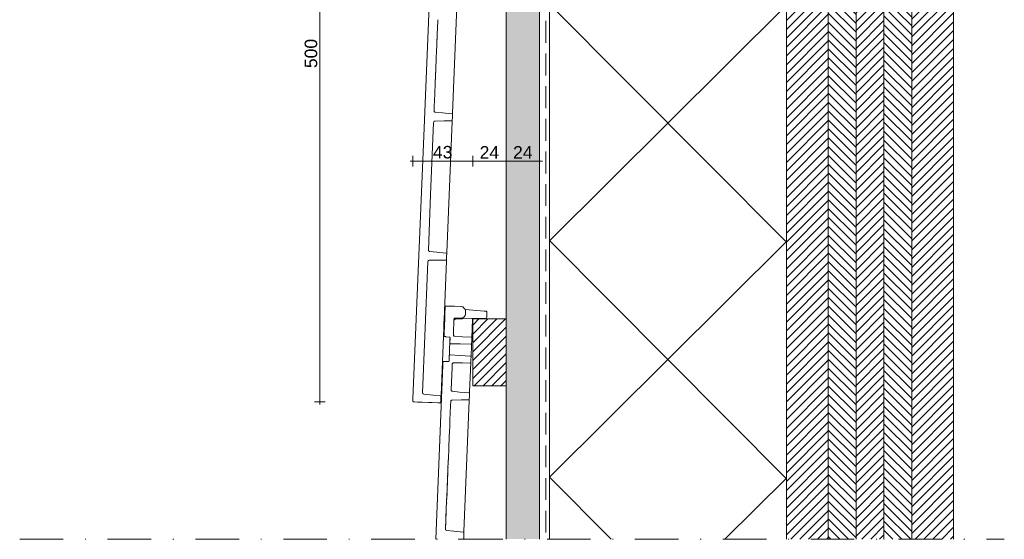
# Paper-space layout 'd-02 bottom connection windowframe' of a CAD drawing. Header units: millimetres. Extents: x 14 to 195, y 11 to 247.
# Tile 2 of 3: x 43 to 184, y 92 to 167. Entities that reach past the tile are written whole.
import ezdxf
from ezdxf.xclip import XClip

# ---------------------------------------------------------------- set-up
doc = ezdxf.new("R2010")
doc.units = ezdxf.units.MM
doc.header["$MEASUREMENT"] = 0
doc.header["$XCLIPFRAME"] = 0
doc.linetypes.add('B0302', pattern=[12.51, 6.26, -3.125, 0, -3.125])
doc.linetypes.add('B0703', pattern=[4.687, 3.125, -1.562])
for name, color, linetype in [('#01', 7, 'Continuous'), ('Dim - 1_50_100', 7, 'Continuous'), ('Info - 1_50_100', 7, 'Continuous'), ('Info - 1_5_10', 7, 'Continuous')]:
    doc.layers.add(name, color=color, linetype=linetype)
doc.styles.add('GENERATED_STYLE_3', font='Helvetica.ttc')
pattern_1 = [(45, (-9206.62435, 42.97975), (-0.6363961, 0.6363961), [])]
pattern_2 = [(315, (-9206.62435, 42.97975), (0.6363961, 0.6363961), [])]

# ---------------------------------------------------------------- blocks, each defined once
blk = doc.blocks.new('Drawing_2_1', base_point=(-9206.62, 42.98))
at = {"layer": 'Info - 1_50_100', "linetype": 'Continuous', "lineweight": 0, "true_color": 0x000000}
h = blk.add_hatch(dxfattribs=at)
h.set_pattern_fill('310_Naaldhout__01__0001', color=18, style=0, pattern_type=2)
h.set_pattern_definition(pattern_1)
h.paths.add_polyline_path([(158.52, 215.48), (152.52, 215.48), (152.52, 92.3), (158.52, 92.3)])
h = blk.add_hatch(dxfattribs=at)
h.set_pattern_fill('310_Naaldhout__02__0001', color=18, style=0, pattern_type=2)
h.set_pattern_definition(pattern_2)
h.paths.add_polyline_path([(162.52, 215.48), (158.52, 215.48), (158.52, 92.3), (162.52, 92.3)])
h = blk.add_hatch(dxfattribs=at)
h.set_pattern_fill('310_Naaldhout__01__0001', color=18, style=0, pattern_type=2)
h.set_pattern_definition(pattern_1)
h.paths.add_polyline_path([(166.52, 215.48), (162.52, 215.48), (162.52, 92.3), (166.52, 92.3)])
h = blk.add_hatch(dxfattribs=at)
h.set_pattern_fill('310_Naaldhout__02__0001', color=18, style=0, pattern_type=2)
h.set_pattern_definition(pattern_2)
h.paths.add_polyline_path([(170.52, 215.48), (166.52, 215.48), (166.52, 92.3), (170.52, 92.3)])
h = blk.add_hatch(dxfattribs=at)
h.set_pattern_fill('310_Naaldhout__01__0001', color=18, style=0, pattern_type=2)
h.set_pattern_definition(pattern_1)
h.paths.add_polyline_path([(176.52, 215.48), (170.52, 215.48), (170.52, 92.3), (176.52, 92.3)])
at = {"layer": 'Info - 1_50_100', "linetype": 'Continuous', "lineweight": 0, "true_color": 0xfefefe}
blk.add_hatch(color=7, dxfattribs=at).paths.add_polyline_path([(117.12, 213.48), (112.32, 213.48), (112.32, 92.3), (117.12, 92.3)])
at = {"layer": 'Info - 1_50_100', "linetype": 'Continuous', "lineweight": 0, "true_color": 0x000000}
h = blk.add_hatch(dxfattribs=at)
h.set_pattern_fill('415_Isolatie_ruit_0001', color=18, style=0, pattern_type=2)
h.set_pattern_definition([(314.848, (118.52, 101.183), (16.9703, 16.8807), []), (224.848, (118.52, 101.183), (-16.9703, 17.0605), [])])
h.paths.add_polyline_path([(152.52, 205.95), (118.52, 205.95), (118.52, 92.3), (152.52, 92.3)])
at = {"layer": 'Info - 1_5_10', "linetype": 'Continuous', "lineweight": 0, "true_color": 0x99a3a6}
h = blk.add_hatch(dxfattribs=at)
h.set_pattern_fill('310_Naaldhout__01__0001', color=253, style=0, pattern_type=2)
h.set_pattern_definition(pattern_1)
h.paths.add_polyline_path([(107.52, 114.31), (112.32, 114.31), (112.32, 123.91), (107.52, 123.91)])
at = {"layer": '#01', "color": 2, "linetype": 'Continuous', "lineweight": 0}
for p, q in [((107.52, 123.91), (107.52, 114.31)), ((112.32, 123.91), (107.52, 123.91)), ((112.32, 123.91), (112.32, 114.31)), ((112.32, 114.31), (107.52, 114.31))]:
    blk.add_line(p, q, dxfattribs=at)
at = {"layer": '#01', "color": 1, "linetype": 'Continuous', "lineweight": 0}
blk.add_line((112.32, 92.3), (112.32, 114.31), dxfattribs=at)
at = {"layer": '#01', "color": 4, "linetype": 'Continuous', "lineweight": 0, "flags": 128}
blk.add_lwpolyline([(176.52, 92.3), (176.52, 215.48), (152.52, 215.48), (152.52, 92.3)], dxfattribs=at)
at = {"color": 1, "linetype": 'Continuous', "lineweight": 0}
for p, q in [((105.39, 172.22), (104.62, 153.44)), ((102.44, 165.18), (102.45, 165.33)), ((102.46, 165.73), (102.47, 165.77)), ((102.46, 165.73), (102.46, 165.56)), ((102.47, 165.99), (102.48, 166)), ((102.47, 165.99), (102.47, 165.81)), ((102.47, 165.81), (102.47, 165.77)), ((102.49, 166.44), (102.5, 166.5)), ((102.49, 166.44), (102.49, 166.42)), ((102.49, 166.42), (102.49, 166.42)), ((102.5, 166.69), (102.5, 166.56)), ((102.5, 166.54), (102.5, 166.56)), ((102.5, 166.5), (102.5, 166.54)), ((102.4, 164.04), (102.39, 163.87)), ((102.41, 164.45), (102.41, 164.48)), ((102.41, 164.33), (102.41, 164.45)), ((102.41, 164.33), (102.41, 164.33)), ((102.44, 165.18), (102.44, 165.18)), ((102.44, 165.18), (102.44, 165.18)), ((102.44, 165.17), (102.44, 165.18)), ((102.33, 162.57), (102.34, 162.68)), ((102.33, 162.57), (102.33, 162.54)), ((102.34, 162.68), (102.34, 162.69)), ((102.36, 163.19), (102.35, 163.04)), ((102.37, 163.31), (102.36, 163.26)), ((102.36, 163.26), (102.36, 163.23)), ((102.36, 163.23), (102.36, 163.19)), ((102.39, 163.8), (102.38, 163.66)), ((102.38, 163.66), (102.38, 163.67)), ((102.39, 163.87), (102.39, 163.84)), ((102.39, 163.84), (102.39, 163.8)), ((102.27, 161.1), (102.27, 160.92)), ((102.29, 161.39), (102.29, 161.54)), ((102.32, 162.15), (102.31, 162.01)), ((102.33, 162.35), (102.32, 162.21)), ((102.32, 162.21), (102.32, 162.18)), ((102.32, 162.18), (102.32, 162.15)), ((102.21, 159.59), (102.22, 159.67)), ((102.22, 159.67), (102.22, 159.75)), ((102.22, 159.75), (102.22, 159.75)), ((102.24, 160.24), (102.23, 160)), ((102.23, 160), (102.23, 159.94)), ((102.24, 160.3), (102.25, 160.46)), ((102.24, 160.26), (102.24, 160.3)), ((102.24, 160.24), (102.24, 160.26)), ((102.27, 160.88), (102.26, 160.86)), ((102.26, 160.86), (102.26, 160.8)), ((102.27, 160.88), (102.27, 160.92)), ((102.16, 158.34), (102.15, 158.15)), ((102.17, 158.5), (102.17, 158.65)), ((102.17, 158.5), (102.17, 158.5)), ((102.19, 159.01), (102.18, 158.77)), ((102.2, 159.23), (102.19, 159.07)), ((102.19, 159.03), (102.19, 159.07)), ((102.19, 159.01), (102.19, 159.03)), ((102.2, 159.23), (102.21, 159.4)), ((102.21, 159.59), (102.21, 159.58)), ((102.1, 156.74), (102.12, 157.21)), ((102.12, 157.22), (102.15, 158.11)), ((102.12, 157.22), (102.12, 157.22)), ((102.15, 158.11), (102.15, 158.15)), ((102.05, 155.71), (102.06, 155.79)), ((102.05, 155.63), (102.05, 155.71)), ((102.05, 155.63), (102.05, 155.63)), ((102.06, 155.8), (102.06, 155.79)), ((102.08, 156.32), (102.09, 156.59)), ((102.09, 156.59), (102.1, 156.74)), ((102.09, 156.59), (102.09, 156.59)), ((102.09, 156.48), (102.09, 156.59)), ((102.02, 154.91), (102.01, 154.72)), ((102.01, 154.61), (102.01, 154.6)), ((102.03, 155.2), (102.02, 154.95)), ((102.02, 154.94), (102.02, 154.95)), ((102.02, 154.91), (102.02, 154.94)), ((102, 153.68), (101.98, 153.78)), ((102.06, 153.6), (102, 153.68)), ((102.16, 153.57), (102.06, 153.6)), ((102.92, 153.5), (102.92, 153.5)), ((104.53, 153.35), (104.55, 153.34)), ((104.57, 153.33), (104.59, 153.31)), ((104.62, 153.25), (104.6, 152.89)), ((104.61, 153.29), (104.61, 153.27)), ((104.62, 153.25), (104.62, 153.44)), ((101.91, 152.12), (101.94, 152.21)), ((101.94, 152.21), (102.01, 152.28)), ((102.11, 152.31), (102.01, 152.28)), ((102.87, 152.32), (102.87, 152.32)), ((104.49, 152.34), (103.44, 152.33)), ((104.57, 152.23), (103.81, 133.46)), ((104.51, 152.34), (104.49, 152.34)), ((104.53, 152.35), (104.55, 152.37)), ((104.57, 152.23), (104.58, 152.43)), ((104.58, 152.41), (104.58, 152.43)), ((101.16, 133.79), (101.48, 141.72)), ((101.18, 133.69), (101.16, 133.79)), ((101.25, 133.62), (101.18, 133.69)), ((101.34, 133.58), (101.25, 133.62)), ((102.1, 133.51), (102.1, 133.51)), ((103.74, 133.35), (103.76, 133.35)), ((103.77, 133.33), (103.79, 133.31)), ((103.8, 133.26), (103.78, 132.91)), ((103.79, 133.31), (103.79, 133.29)), ((103.8, 133.26), (103.81, 133.46)), ((101.12, 132.23), (101.09, 132.14)), ((101.19, 132.3), (101.12, 132.23)), ((101.29, 132.33), (101.19, 132.3)), ((102.06, 132.34), (102.06, 132.34)), ((103.67, 132.35), (102.62, 132.34)), ((102.97, 112.98), (103.76, 132.25)), ((103.69, 132.36), (103.67, 132.35)), ((103.72, 132.37), (103.73, 132.38)), ((103.76, 132.25), (103.77, 132.45)), ((103.76, 132.43), (103.77, 132.45)), ((103.6, 125.72), (103.63, 125.75)), ((103.64, 125.75), (103.68, 125.76)), ((103.75, 125.76), (103.68, 125.76)), ((103.94, 125.76), (104.92, 125.73)), ((103.58, 125.68), (103.59, 125.71)), ((106.3, 124.19), (106.43, 124.39)), ((106.43, 124.39), (106.48, 124.62)), ((106.49, 125.08), (106.48, 124.78)), ((106.48, 124.62), (106.48, 124.78)), ((106.5, 125.26), (106.49, 125.08)), ((106.5, 125.28), (106.5, 125.28)), ((106.5, 125.28), (106.5, 125.26)), ((109.27, 125.02), (109.25, 125.03)), ((109.46, 125.01), (109.27, 125.02)), ((109.5, 124.99), (109.5, 124.99)), ((109.53, 124.95), (109.54, 124.95)), ((109.55, 124.9), (109.55, 124.91)), ((103.43, 124.21), (103.38, 123.01)), ((103.46, 123.01), (103.38, 123.01)), ((103.46, 123.01), (103.42, 121.84)), ((103.43, 124.21), (103.51, 124.21)), ((103.46, 123.01), (103.5, 123.9)), ((104.83, 123.73), (104.76, 121.9)), ((104.83, 123.73), (104.85, 124.01)), ((104.85, 124.01), (104.87, 124.01)), ((104.87, 124.01), (104.94, 124.01)), ((104.94, 124.01), (105.04, 124)), ((104.95, 123.84), (105.03, 123.92)), ((105.03, 123.92), (105.03, 123.92)), ((105.04, 124), (105.88, 124.01)), ((105.88, 124.01), (106.11, 124.06)), ((106.3, 124.19), (106.11, 124.06)), ((107.5, 123.86), (107.39, 121.18)), ((107.41, 123.95), (107.41, 123.95)), ((107.52, 123.91), (107.5, 123.86)), ((107.52, 123.91), (107.6, 123.95)), ((108.59, 123.96), (108.49, 123.96)), ((108.59, 123.96), (109.41, 123.97)), ((109.41, 123.97), (109.42, 123.97)), ((109.47, 123.99), (109.46, 123.98)), ((109.5, 124.02), (109.5, 124.02)), ((109.51, 124.07), (109.52, 124.14)), ((104.76, 121.58), (104.75, 121.63)), ((104.77, 121.53), (104.8, 121.5)), ((100.32, 113.31), (100.65, 121.45)), ((103.41, 121.43), (103.44, 121.4)), ((103.48, 121.38), (103.45, 121.39)), ((103.57, 121.37), (103.49, 121.38)), ((104.22, 121.3), (104.21, 121.3)), ((104.21, 120), (104.22, 120.16)), ((104.22, 120.16), (104.23, 120.28)), ((104.26, 121.21), (104.23, 120.49)), ((104.23, 120.44), (104.23, 120.46)), ((104.23, 120.46), (104.24, 120.43)), ((104.23, 120.38), (104.23, 120.44)), ((104.23, 120.28), (104.23, 120.38)), ((104.24, 120.41), (104.26, 120.39)), ((104.25, 121.26), (104.25, 121.27)), ((104.26, 121.21), (104.25, 120.99)), ((104.26, 121.03), (104.25, 120.99)), ((104.25, 120.99), (104.25, 120.98)), ((104.25, 120.98), (104.25, 120.93)), ((104.25, 120.93), (104.25, 120.91)), ((104.25, 120.93), (104.25, 120.91)), ((104.25, 120.91), (104.25, 120.8)), ((104.25, 120.8), (104.25, 120.78)), ((104.25, 120.78), (104.25, 120.77)), ((104.26, 121.22), (104.26, 121.21)), ((104.26, 121.21), (104.26, 121.03)), ((104.26, 121.03), (104.26, 121.02)), ((104.26, 121.02), (104.26, 121.03)), ((104.28, 120.37), (104.3, 120.36)), ((104.84, 121.46), (104.89, 121.44)), ((106.06, 121.36), (104.94, 121.42)), ((107.29, 120.29), (107.31, 120.3)), ((107.31, 120.3), (107.33, 120.31)), ((107.35, 121.27), (107.33, 121.28)), ((107.35, 120.1), (107.34, 119.95)), ((107.35, 120.35), (107.35, 120.33)), ((107.36, 120.31), (107.35, 120.22)), ((107.35, 120.22), (107.35, 120.1)), ((107.36, 120.38), (107.38, 120.76)), ((107.36, 120.38), (107.36, 120.36)), ((107.36, 120.36), (107.36, 120.31)), ((107.37, 121.25), (107.38, 121.23)), ((107.39, 121.18), (107.39, 121.21)), ((104.16, 118.73), (104.17, 118.82)), ((104.16, 118.67), (104.16, 118.73)), ((104.16, 118.65), (104.16, 118.67)), ((104.17, 118.95), (104.18, 119.1)), ((104.17, 118.82), (104.17, 118.95)), ((104.17, 118.67), (104.17, 118.7)), ((104.18, 119.27), (104.19, 119.46)), ((104.18, 119.1), (104.18, 119.27)), ((104.19, 119.46), (104.2, 119.65)), ((104.19, 118.72), (104.21, 118.73)), ((104.2, 119.65), (104.21, 119.83)), ((104.21, 119.83), (104.21, 120)), ((104.26, 118.74), (104.24, 118.74)), ((105.65, 118.66), (104.26, 118.74)), ((107.3, 118.89), (107.29, 118.75)), ((107.29, 118.75), (107.29, 118.63)), ((107.31, 119.06), (107.3, 118.89)), ((107.32, 119.42), (107.31, 119.24)), ((107.31, 119.24), (107.31, 119.06)), ((107.33, 119.61), (107.32, 119.42)), ((107.34, 119.79), (107.33, 119.61)), ((107.34, 119.95), (107.34, 119.79)), ((103.23, 117.29), (102.21, 92.3)), ((103.24, 117.56), (103.23, 117.29)), ((103.25, 117.71), (103.26, 117.74)), ((103.27, 117.75), (103.3, 117.78)), ((103.35, 117.79), (103.31, 117.78)), ((103.58, 117.79), (104.03, 117.8)), ((103.72, 117.79), (104.03, 117.8)), ((103.9, 117.8), (104.03, 117.8)), ((104, 117.8), (103.98, 117.8)), ((104.03, 117.8), (104, 117.8)), ((104.04, 117.8), (104.03, 117.8)), ((104.09, 117.82), (104.08, 117.81)), ((104.12, 117.86), (104.11, 117.85)), ((104.58, 117.43), (104.59, 117.48)), ((104.65, 117.57), (104.68, 117.6)), ((104.73, 117.61), (104.78, 117.63)), ((106.03, 117.6), (107.15, 117.57)), ((107.25, 117.66), (107.07, 113.39)), ((107.15, 117.57), (107.17, 117.58)), ((107.21, 117.6), (107.2, 117.58)), ((107.21, 118.56), (107.24, 118.56)), ((107.24, 117.64), (107.23, 117.62)), ((107.26, 118.54), (107.27, 118.52)), ((107.28, 118.47), (107.27, 118.09)), ((107.29, 118.63), (107.28, 118.54)), ((107.28, 118.54), (107.28, 118.49)), ((107.28, 118.49), (107.28, 118.47)), ((107.28, 118.47), (107.28, 118.49)), ((104.56, 116.96), (104.43, 113.73)), ((100.32, 113.31), (100.34, 113.21)), ((100.34, 113.21), (100.41, 113.14)), ((100.41, 113.14), (100.5, 113.1)), ((101.27, 113.03), (101.27, 113.03)), ((104.45, 113.63), (104.43, 113.73)), ((104.51, 113.55), (104.45, 113.63)), ((104.61, 113.52), (104.51, 113.55)), ((104.61, 113.52), (104.61, 113.52)), ((107, 113.29), (107.02, 113.28)), ((107.04, 113.26), (107.06, 113.24)), ((107.05, 112.84), (107.07, 113.19)), ((107.06, 113.24), (107.06, 113.22)), ((107.07, 113.39), (107.07, 113.19)), ((98.93, 112.11), (98.94, 112.08)), ((98.94, 112.06), (98.97, 112.04)), ((98.98, 112.02), (99.01, 112.01)), ((99.77, 111.96), (99.59, 111.97)), ((100.27, 111.94), (99.77, 111.96)), ((101.83, 112.98), (102.87, 112.88)), ((102.71, 111.88), (102.58, 111.88)), ((102.71, 111.88), (102.83, 111.88)), ((102.87, 111.89), (102.88, 111.89)), ((102.9, 112.87), (102.92, 112.86)), ((102.91, 111.92), (102.91, 111.92)), ((102.93, 112.11), (102.94, 112.35)), ((102.94, 112.29), (102.93, 112.11)), ((102.93, 111.97), (102.93, 112.11)), ((102.94, 112.84), (102.95, 112.83)), ((102.96, 112.78), (102.97, 112.98)), ((102.96, 112.8), (102.96, 112.78)), ((104.33, 111.47), (104.36, 112.07)), ((104.36, 112.07), (104.33, 111.48)), ((104.33, 111.48), (104.36, 112.07)), ((104.36, 112.07), (104.39, 112.16)), ((104.39, 112.16), (104.46, 112.23)), ((104.46, 112.23), (104.56, 112.26)), ((106.94, 112.29), (105.89, 112.28)), ((107.03, 112.18), (106.26, 93.41)), ((106.96, 112.29), (106.94, 112.29)), ((107, 112.32), (106.98, 112.3)), ((107.03, 112.18), (107.03, 112.38)), ((107.03, 112.38), (107.03, 112.36)), ((104.33, 111.47), (104.25, 109.36)), ((104.18, 107.77), (104.18, 107.77)), ((104.18, 107.67), (104.18, 107.6)), ((104.15, 106.88), (104.13, 106.47)), ((104.14, 106.75), (104.13, 106.44)), ((104.04, 104.24), (104.07, 104.91)), ((104.07, 104.91), (104.07, 104.99)), ((104.09, 105.6), (104.1, 105.73)), ((104.09, 105.6), (104.09, 105.61)), ((104.11, 105.95), (104.1, 105.75)), ((104.1, 105.74), (104.1, 105.75)), ((104.1, 105.73), (104.1, 105.74)), ((103.99, 103.17), (103.99, 103.13)), ((103.99, 103.13), (103.99, 103.15)), ((103.99, 103.12), (103.99, 103.13)), ((104.01, 103.58), (104.02, 103.68)), ((104.02, 103.68), (104.01, 103.6)), ((104.02, 103.68), (104.01, 103.63)), ((104.02, 103.68), (104.01, 103.63)), ((104.02, 103.88), (104.03, 103.93)), ((104.03, 103.93), (104.02, 103.88)), ((104.02, 103.88), (104.03, 103.93)), ((104.02, 103.9), (104.03, 103.93)), ((104.03, 103.93), (104.02, 103.91)), ((104.02, 103.91), (104.03, 103.93)), ((104.02, 103.91), (104.02, 103.86)), ((104.02, 103.88), (104.02, 103.73)), ((104.02, 103.86), (104.02, 103.86)), ((104.02, 103.86), (104.02, 103.78)), ((104.02, 103.86), (104.02, 103.8)), ((104.02, 103.86), (104.02, 103.83)), ((104.02, 103.8), (104.02, 103.83)), ((104.02, 103.73), (104.02, 103.68)), ((104.02, 103.68), (104.02, 103.68)), ((104.03, 104.02), (104.03, 104.02)), ((104.03, 104.01), (104.03, 104)), ((104.03, 104), (104.03, 104.01)), ((104.03, 104.01), (104.03, 104.01)), ((104.03, 104), (104.03, 104)), ((104.03, 104), (104.03, 103.98)), ((104.03, 104), (104.03, 104)), ((104.03, 103.98), (104.03, 103.98)), ((104.03, 103.98), (104.03, 103.98)), ((104.03, 103.96), (104.03, 103.97)), ((104.03, 103.93), (104.03, 103.96)), ((104.03, 103.93), (104.03, 103.96)), ((104.03, 103.95), (104.03, 103.96)), ((104.03, 103.95), (104.03, 103.96)), ((104.03, 103.93), (104.03, 103.95)), ((103.94, 101.79), (103.96, 102.45)), ((103.94, 101.79), (103.94, 101.77)), ((103.94, 101.78), (103.94, 101.77)), ((103.94, 101.77), (103.94, 101.76)), ((103.94, 101.75), (103.94, 101.76)), ((103.94, 101.75), (103.94, 101.75)), ((103.94, 101.72), (103.94, 101.74)), ((103.96, 102.45), (103.97, 102.46)), ((103.97, 102.46), (103.96, 102.45)), ((103.96, 102.45), (103.96, 102.45)), ((103.99, 103.1), (103.97, 102.69)), ((103.99, 103.08), (103.97, 102.69)), ((103.97, 102.69), (103.97, 102.69)), ((103.97, 102.68), (103.97, 102.69)), ((103.97, 102.67), (103.97, 102.68)), ((103.97, 102.68), (103.97, 102.67)), ((103.97, 102.67), (103.97, 102.68)), ((103.97, 102.65), (103.97, 102.67)), ((103.97, 102.67), (103.97, 102.66)), ((103.97, 102.66), (103.97, 102.67)), ((103.97, 102.66), (103.97, 102.63)), ((103.97, 102.66), (103.97, 102.64)), ((103.97, 102.66), (103.97, 102.65)), ((103.97, 102.66), (103.97, 102.65)), ((103.97, 102.66), (103.97, 102.66)), ((103.97, 102.64), (103.97, 102.62)), ((103.97, 102.64), (103.97, 102.62)), ((103.97, 102.64), (103.97, 102.63)), ((103.97, 102.63), (103.97, 102.61)), ((103.97, 102.63), (103.97, 102.61)), ((103.97, 102.62), (103.97, 102.62)), ((103.97, 102.61), (103.97, 102.6)), ((103.97, 102.61), (103.97, 102.6)), ((103.97, 102.6), (103.97, 102.61)), ((103.97, 102.59), (103.97, 102.6)), ((103.97, 102.59), (103.97, 102.59)), ((103.97, 102.59), (103.97, 102.59)), ((103.97, 102.47), (103.97, 102.48)), ((103.88, 100.48), (103.88, 100.47)), ((103.88, 100.44), (103.88, 100.46)), ((103.88, 100.45), (103.88, 100.44)), ((103.88, 100.43), (103.88, 100.41)), ((103.88, 100.43), (103.88, 100.41)), ((103.88, 100.4), (103.88, 100.38)), ((103.88, 100.4), (103.88, 100.4)), ((103.88, 100.37), (103.88, 100.36)), ((103.88, 100.36), (103.88, 100.33)), ((103.88, 100.33), (103.88, 100.35)), ((103.88, 100.34), (103.88, 100.33)), ((103.88, 100.31), (103.88, 100.33)), ((103.88, 100.32), (103.88, 100.31)), ((103.91, 101.01), (103.9, 100.98)), ((103.9, 100.97), (103.9, 100.95)), ((103.9, 100.94), (103.9, 100.91)), ((103.9, 100.94), (103.9, 100.92)), ((103.9, 100.9), (103.9, 100.88)), ((103.9, 100.84), (103.9, 100.87)), ((103.9, 100.87), (103.9, 100.85)), ((103.91, 101.01), (103.91, 100.99)), ((103.92, 101.44), (103.93, 101.5)), ((103.92, 101.45), (103.93, 101.49)), ((103.92, 101.47), (103.92, 101.46)), ((103.92, 101.45), (103.92, 101.46)), ((103.92, 101.43), (103.92, 101.45)), ((103.92, 101.42), (103.92, 101.43)), ((103.92, 101.43), (103.92, 101.43)), ((103.92, 101.4), (103.92, 101.42)), ((103.92, 101.39), (103.92, 101.4)), ((103.92, 101.4), (103.92, 101.4)), ((103.92, 101.38), (103.92, 101.39)), ((103.92, 101.36), (103.92, 101.38)), ((103.92, 101.37), (103.92, 101.36)), ((103.92, 101.35), (103.92, 101.36)), ((103.92, 101.36), (103.92, 101.36)), ((103.92, 101.26), (103.92, 101.35)), ((103.92, 101.32), (103.92, 101.33)), ((103.92, 101.24), (103.92, 101.32)), ((103.92, 101.23), (103.92, 101.31)), ((103.92, 101.31), (103.92, 101.31)), ((103.93, 101.68), (103.93, 101.7)), ((103.93, 101.66), (103.93, 101.67)), ((103.93, 101.65), (103.93, 101.66)), ((103.93, 101.65), (103.93, 101.63)), ((103.93, 101.63), (103.93, 101.64)), ((103.93, 101.61), (103.93, 101.63)), ((103.93, 101.6), (103.93, 101.61)), ((103.93, 101.6), (103.93, 101.58)), ((103.93, 101.58), (103.93, 101.59)), ((103.93, 101.57), (103.93, 101.58)), ((103.93, 101.52), (103.93, 101.57)), ((103.93, 101.55), (103.93, 101.5)), ((103.93, 101.54), (103.93, 101.55)), ((103.93, 101.52), (103.93, 101.54)), ((103.93, 101.5), (103.93, 101.52)), ((103.93, 101.52), (103.93, 101.52)), ((103.83, 99.26), (103.84, 99.5)), ((103.84, 99.51), (103.85, 99.52)), ((103.84, 99.51), (103.84, 99.5)), ((103.84, 99.5), (103.84, 99.51)), ((103.85, 99.75), (103.86, 99.76)), ((103.85, 99.75), (103.85, 99.74)), ((103.85, 99.75), (103.85, 99.74)), ((103.85, 99.74), (103.85, 99.75)), ((103.85, 99.75), (103.85, 99.75)), ((103.85, 99.71), (103.85, 99.73)), ((103.85, 99.73), (103.85, 99.72)), ((103.85, 99.73), (103.85, 99.73)), ((103.85, 99.71), (103.85, 99.71)), ((103.85, 99.57), (103.85, 99.58)), ((103.85, 99.58), (103.85, 99.58)), ((103.85, 99.58), (103.85, 99.57)), ((103.85, 99.57), (103.85, 99.56)), ((103.85, 99.57), (103.85, 99.57)), ((103.85, 99.56), (103.85, 99.55)), ((103.85, 99.55), (103.85, 99.54)), ((103.85, 99.52), (103.85, 99.54)), ((103.85, 99.54), (103.85, 99.54)), ((103.87, 100.17), (103.86, 99.84)), ((103.87, 100.15), (103.86, 99.83)), ((103.86, 99.84), (103.86, 99.84)), ((103.86, 99.83), (103.86, 99.82)), ((103.86, 99.83), (103.86, 99.83)), ((103.86, 99.8), (103.86, 99.82)), ((103.86, 99.8), (103.86, 99.81)), ((103.86, 99.79), (103.86, 99.8)), ((103.86, 99.78), (103.86, 99.77)), ((103.86, 99.78), (103.86, 99.77)), ((103.86, 99.78), (103.86, 99.78)), ((103.86, 99.77), (103.86, 99.77)), ((103.86, 99.77), (103.86, 99.76)), ((103.87, 100.22), (103.88, 100.3)), ((103.88, 100.3), (103.87, 100.22)), ((103.88, 100.27), (103.87, 100.2)), ((103.88, 100.26), (103.87, 100.17)), ((103.88, 100.3), (103.88, 100.3)), ((103.88, 100.28), (103.88, 100.27)), ((103.76, 97.55), (103.77, 97.56)), ((103.76, 97.53), (103.76, 97.54)), ((103.76, 97.52), (103.76, 97.51)), ((103.76, 97.49), (103.76, 97.51)), ((103.76, 97.51), (103.76, 97.5)), ((103.76, 97.49), (103.76, 97.49)), ((103.77, 97.79), (103.78, 97.83)), ((103.77, 97.78), (103.77, 97.75)), ((103.77, 97.74), (103.77, 97.7)), ((103.77, 97.74), (103.77, 97.71)), ((103.77, 97.69), (103.77, 97.65)), ((103.77, 97.62), (103.77, 97.64)), ((103.77, 97.59), (103.77, 97.6)), ((103.78, 98.04), (103.79, 98.08)), ((103.78, 98), (103.78, 98.04)), ((103.78, 98), (103.78, 97.99)), ((103.78, 97.98), (103.78, 97.94)), ((103.78, 97.93), (103.78, 97.88)), ((103.78, 97.9), (103.78, 97.93)), ((103.78, 97.87), (103.78, 97.84)), ((103.79, 98.28), (103.8, 98.3)), ((103.79, 98.26), (103.79, 98.28)), ((103.79, 98.25), (103.79, 98.23)), ((103.79, 98.21), (103.79, 98.23)), ((103.79, 98.15), (103.79, 98.21)), ((103.79, 98.16), (103.79, 98.21)), ((103.79, 98.14), (103.79, 98.09)), ((103.79, 98.09), (103.79, 98.14)), ((103.81, 98.57), (103.8, 98.53)), ((103.8, 98.48), (103.8, 98.46)), ((103.8, 98.44), (103.8, 98.42)), ((103.8, 98.37), (103.8, 98.4)), ((103.8, 98.35), (103.8, 98.37)), ((103.8, 98.31), (103.8, 98.33)), ((103.81, 98.77), (103.82, 98.78)), ((103.82, 98.78), (103.81, 98.77)), ((103.81, 98.77), (103.81, 98.77)), ((103.81, 98.76), (103.81, 98.77)), ((103.81, 98.77), (103.81, 98.76)), ((103.81, 98.77), (103.81, 98.77)), ((103.81, 98.74), (103.81, 98.76)), ((103.81, 98.76), (103.81, 98.74)), ((103.81, 98.73), (103.81, 98.74)), ((103.81, 98.74), (103.81, 98.74)), ((103.81, 98.72), (103.81, 98.73)), ((103.81, 98.72), (103.81, 98.71)), ((103.81, 98.69), (103.81, 98.71)), ((103.81, 98.71), (103.81, 98.69)), ((103.81, 98.69), (103.81, 98.68)), ((103.81, 98.68), (103.81, 98.67)), ((103.81, 98.68), (103.81, 98.67)), ((103.81, 98.66), (103.81, 98.67)), ((103.81, 98.64), (103.81, 98.66)), ((103.81, 98.65), (103.81, 98.64)), ((103.81, 98.61), (103.81, 98.64)), ((103.81, 98.64), (103.81, 98.61)), ((103.81, 98.64), (103.81, 98.64)), ((103.81, 98.61), (103.81, 98.62)), ((103.81, 98.62), (103.81, 98.61)), ((103.81, 98.6), (103.81, 98.61)), ((103.81, 98.61), (103.81, 98.61)), ((103.81, 98.57), (103.81, 98.6)), ((103.81, 98.56), (103.81, 98.59)), ((103.81, 98.59), (103.81, 98.55)), ((103.81, 98.59), (103.81, 98.59)), ((103.81, 98.58), (103.81, 98.55)), ((103.81, 98.54), (103.81, 98.57)), ((103.82, 98.87), (103.82, 98.87)), ((103.82, 98.87), (103.82, 98.86)), ((103.82, 98.85), (103.82, 98.86)), ((103.82, 98.86), (103.82, 98.86)), ((103.82, 98.86), (103.82, 98.86)), ((103.82, 98.84), (103.82, 98.85)), ((103.82, 98.85), (103.82, 98.85)), ((103.82, 98.83), (103.82, 98.84)), ((103.82, 98.84), (103.82, 98.84)), ((103.82, 98.84), (103.82, 98.84)), ((103.82, 98.83), (103.82, 98.82)), ((103.82, 98.82), (103.82, 98.83)), ((103.82, 98.81), (103.82, 98.82)), ((103.82, 98.82), (103.82, 98.81)), ((103.82, 98.81), (103.82, 98.8)), ((103.82, 98.8), (103.82, 98.79)), ((103.82, 98.8), (103.82, 98.8)), ((103.82, 98.79), (103.82, 98.78)), ((103.73, 96.81), (103.61, 93.74)), ((103.61, 93.74), (103.73, 96.79)), ((103.73, 96.79), (103.73, 96.8)), ((103.73, 96.8), (103.73, 96.79)), ((103.61, 93.74), (103.63, 94.36)), ((103.63, 94.34), (103.61, 93.74)), ((103.61, 93.74), (103.63, 94.33)), ((103.63, 94.31), (103.61, 93.74)), ((103.63, 93.64), (103.61, 93.74)), ((103.63, 94.36), (103.64, 94.38)), ((103.7, 93.57), (103.63, 93.64)), ((103.79, 93.53), (103.7, 93.57)), ((106.19, 93.3), (106.21, 93.3)), ((106.23, 93.28), (106.24, 93.26)), ((106.25, 93.21), (106.26, 93.41)), ((106.12, 92.3), (105.53, 92.3)), ((106.17, 92.32), (106.15, 92.31)), ((106.2, 92.35), (106.19, 92.34)), ((106.21, 92.3), (106.22, 92.4)), ((106.22, 92.4), (106.21, 92.38)), ((106.22, 92.4), (106.23, 92.75)), ((106.25, 93.23), (106.25, 93.21))]:
    blk.add_line(p, q, dxfattribs=at)
at = {"color": 2, "linetype": 'Continuous', "lineweight": 0}
for p, q in [((102.34, 162.69), (102.34, 162.7)), ((102.22, 159.75), (102.22, 159.75)), ((109.55, 124.9), (109.55, 124.91)), ((109.41, 123.97), (109.42, 123.97)), ((104.25, 120.99), (104.25, 120.99)), ((104.25, 120.91), (104.25, 120.91)), ((103.99, 103.12), (103.99, 103.13)), ((104.02, 103.9), (104.02, 103.91)), ((104.02, 103.88), (104.02, 103.88)), ((104.02, 103.68), (104.02, 103.68)), ((104.03, 103.95), (104.03, 103.96)), ((104.03, 103.93), (104.03, 103.93)), ((103.94, 101.77), (103.94, 101.78)), ((103.94, 101.75), (103.94, 101.75)), ((103.97, 102.69), (103.97, 102.69)), ((103.97, 102.45), (103.97, 102.46)), ((103.88, 100.48), (103.88, 100.49)), ((103.88, 100.46), (103.88, 100.47)), ((103.88, 100.43), (103.88, 100.44)), ((103.88, 100.4), (103.88, 100.41)), ((103.88, 100.37), (103.88, 100.38)), ((103.88, 100.34), (103.88, 100.35)), ((103.88, 100.32), (103.88, 100.33)), ((103.9, 100.98), (103.91, 100.99)), ((103.9, 100.94), (103.9, 100.95)), ((103.9, 100.91), (103.9, 100.92)), ((103.9, 100.87), (103.9, 100.88)), ((103.9, 100.84), (103.9, 100.85)), ((103.92, 101.45), (103.92, 101.46)), ((103.92, 101.42), (103.92, 101.43)), ((103.92, 101.32), (103.92, 101.33)), ((103.92, 101.31), (103.92, 101.31)), ((103.93, 101.7), (103.93, 101.71)), ((103.93, 101.54), (103.93, 101.55)), ((103.93, 101.52), (103.93, 101.52)), ((103.84, 99.51), (103.84, 99.51)), ((103.85, 99.73), (103.85, 99.73)), ((103.85, 99.71), (103.85, 99.71)), ((103.85, 99.52), (103.85, 99.52)), ((103.88, 100.29), (103.88, 100.3)), ((103.88, 100.27), (103.88, 100.28)), ((103.76, 97.49), (103.76, 97.5)), ((103.78, 98.04), (103.78, 98.04)), ((103.78, 97.98), (103.78, 97.99)), ((103.79, 98.28), (103.79, 98.29)), ((103.79, 98.26), (103.79, 98.26)), ((103.79, 98.23), (103.79, 98.23)), ((103.79, 98.21), (103.79, 98.21)), ((103.79, 98.14), (103.79, 98.15)), ((103.79, 98.08), (103.79, 98.09)), ((103.8, 98.46), (103.8, 98.46)), ((103.8, 98.42), (103.8, 98.42)), ((103.8, 98.37), (103.8, 98.38)), ((103.8, 98.3), (103.8, 98.31)), ((103.81, 98.71), (103.81, 98.71)), ((103.81, 98.68), (103.81, 98.68)), ((103.82, 98.86), (103.82, 98.87)), ((103.82, 98.84), (103.82, 98.84)), ((103.73, 96.79), (103.73, 96.79))]:
    blk.add_line(p, q, dxfattribs=at)
at = {"color": 2, "linetype": 'Continuous', "lineweight": 0, "flags": 128}
for points in [[(103.02, 212.04), (100.44, 148.98), (98.95, 112.51), (98.94, 112.25), (98.93, 112.11), (98.94, 112.08), (98.94, 112.06)], [(102.5, 166.56), (102.51, 166.86)], [(102.45, 165.33), (102.45, 165.35), (102.46, 165.73)], [(102.47, 165.81), (102.47, 165.99), (102.48, 166), (102.49, 166.42), (102.49, 166.44)], [(102.39, 163.87), (102.41, 164.31), (102.41, 164.32)], [(102.41, 164.48), (102.44, 165.17)], [(102.32, 162.21), (102.33, 162.54), (102.33, 162.57)], [(102.34, 162.68), (102.35, 162.82), (102.36, 163.19)], [(102.36, 163.26), (102.37, 163.31), (102.38, 163.67), (102.39, 163.8)], [(102.27, 160.92), (102.29, 161.37), (102.29, 161.39)], [(102.29, 161.54), (102.29, 161.56), (102.32, 162.15)], [(102.22, 159.75), (102.23, 159.94), (102.24, 160.24)], [(102.24, 160.3), (102.26, 160.8), (102.26, 160.86)], [(102.15, 158.15), (102.17, 158.49), (102.17, 158.5)], [(102.17, 158.65), (102.19, 159.01)], [(102.19, 159.07), (102.21, 159.4), (102.21, 159.59)], [(102.1, 156.74), (102.12, 157.21)], [(102.02, 154.95), (102.05, 155.61), (102.05, 155.63)], [(102.06, 155.79), (102.09, 156.59)], [(101.98, 153.78), (102.01, 154.57), (102.01, 154.61), (102.01, 154.72), (102.02, 154.91)], [(104.57, 153.33), (104.55, 153.34), (104.53, 153.35), (103.17, 153.47), (102.16, 153.57)], [(104.61, 153.29), (104.59, 153.31), (104.57, 153.33)], [(104.57, 152.38), (104.58, 152.41), (104.58, 152.43), (104.6, 152.89), (104.62, 153.25), (104.61, 153.27), (104.61, 153.29)], [(101.16, 133.79), (101.48, 141.72), (101.91, 152.12)], [(102.11, 152.31), (103.44, 152.33), (104.49, 152.34), (104.51, 152.34), (104.53, 152.35)], [(104.53, 152.35), (104.55, 152.37), (104.57, 152.38)], [(103.76, 133.35), (103.74, 133.35), (103.71, 133.36), (102.36, 133.49), (101.34, 133.58)], [(103.75, 132.4), (103.76, 132.43), (103.77, 132.45), (103.78, 132.91), (103.8, 133.26), (103.79, 133.29), (103.79, 133.31)], [(103.79, 133.31), (103.77, 133.33), (103.76, 133.35)], [(100.32, 113.31), (100.65, 121.45), (101.09, 132.14)], [(101.29, 132.33), (102.62, 132.34), (103.67, 132.35), (103.69, 132.36), (103.72, 132.37)], [(103.72, 132.37), (103.73, 132.38), (103.75, 132.4)], [(103.63, 125.75), (103.6, 125.72), (103.59, 125.71)], [(109.5, 124.99), (109.46, 125.01), (109.27, 125.02), (109.25, 125.03), (109.15, 125.03), (106.5, 125.28), (106.41, 125.31), (106.33, 125.37), (106.3, 125.39), (106.25, 125.48), (106.2, 125.56), (106.19, 125.57), (106.11, 125.63), (106.1, 125.64), (106.08, 125.64), (105.99, 125.67), (105.87, 125.68), (105.82, 125.68), (104.92, 125.73), (103.94, 125.76), (103.78, 125.76), (103.75, 125.76), (103.68, 125.76), (103.64, 125.75), (103.63, 125.75)], [(103.59, 125.71), (103.58, 125.68), (103.57, 125.67), (103.53, 124.6), (103.5, 123.9), (103.46, 123.01), (103.42, 121.84), (103.4, 121.48), (103.4, 121.47), (103.41, 121.43)], [(109.54, 124.95), (109.5, 124.99)], [(109.5, 124.02), (109.51, 124.07), (109.52, 124.14), (109.55, 124.9), (109.54, 124.95)], [(104.77, 121.53), (104.76, 121.58), (104.75, 121.63), (104.76, 121.9), (104.83, 123.73)], [(104.83, 123.73), (104.95, 123.84), (105.03, 123.92)], [(105.03, 123.92), (106.05, 123.93), (107.41, 123.95), (108.49, 123.96), (108.59, 123.96), (109.41, 123.97), (109.46, 123.98)], [(109.46, 123.98), (109.5, 124.02)], [(104.84, 121.46), (104.8, 121.5), (104.77, 121.53)], [(103.41, 121.43), (103.44, 121.4), (103.45, 121.39)], [(103.45, 121.39), (103.48, 121.38), (103.49, 121.38), (103.57, 121.37), (103.59, 121.37), (103.67, 121.36), (104.17, 121.31), (104.21, 121.3), (104.22, 121.3)], [(104.22, 121.3), (104.25, 121.27), (104.25, 121.26)], [(104.25, 121.26), (104.26, 121.22), (104.26, 121.21), (104.26, 121.02), (104.25, 120.99), (104.25, 120.93), (104.25, 120.91), (104.25, 120.8), (104.25, 120.78), (104.25, 120.77), (104.23, 120.49), (104.23, 120.46), (104.24, 120.43), (104.24, 120.41)], [(104.24, 120.41), (104.26, 120.39), (104.28, 120.37)], [(104.28, 120.37), (104.3, 120.36), (104.33, 120.35), (105.72, 120.32), (107.26, 120.28), (107.29, 120.29), (107.31, 120.3)], [(107.35, 121.27), (107.33, 121.28), (107.3, 121.29), (106.06, 121.36), (104.94, 121.42), (104.89, 121.44), (104.84, 121.46)], [(107.31, 120.3), (107.33, 120.31), (107.35, 120.33)], [(107.38, 121.23), (107.37, 121.25), (107.35, 121.27)], [(107.35, 120.33), (107.35, 120.35), (107.36, 120.38), (107.38, 120.76), (107.39, 121.18), (107.39, 121.21), (107.38, 121.23)], [(104.17, 118.7), (104.17, 118.67), (104.16, 118.65), (104.13, 117.89), (104.12, 117.86), (104.11, 117.85)], [(104.21, 118.73), (104.19, 118.72), (104.17, 118.7)], [(107.24, 118.56), (107.21, 118.56), (107.19, 118.57), (105.65, 118.66), (104.26, 118.74), (104.24, 118.74), (104.21, 118.73)], [(103.26, 117.74), (103.25, 117.71), (103.25, 117.69), (103.24, 117.56), (103.23, 117.3), (102.21, 92.3)], [(103.3, 117.78), (103.27, 117.75), (103.26, 117.74)], [(104.08, 117.81), (104.04, 117.8), (104.03, 117.8), (104, 117.8), (103.98, 117.8), (103.9, 117.8), (103.72, 117.79), (103.58, 117.79), (103.35, 117.79), (103.31, 117.78), (103.3, 117.78)], [(104.11, 117.85), (104.09, 117.82), (104.08, 117.81)], [(104.43, 113.73), (104.56, 116.96), (104.58, 117.43), (104.59, 117.48), (104.61, 117.53)], [(104.61, 117.53), (104.65, 117.57), (104.68, 117.6)], [(104.68, 117.6), (104.73, 117.61), (104.78, 117.63), (106.03, 117.6), (107.15, 117.57), (107.17, 117.58), (107.2, 117.58)], [(107.2, 117.58), (107.21, 117.6), (107.23, 117.62)], [(107.23, 117.62), (107.24, 117.64), (107.25, 117.66), (107.27, 118.09), (107.28, 118.47), (107.28, 118.49), (107.27, 118.52)], [(107.27, 118.52), (107.26, 118.54), (107.24, 118.56)], [(102.92, 112.86), (102.9, 112.87), (102.87, 112.88), (101.83, 112.98), (100.5, 113.1)], [(107.02, 113.28), (107, 113.29), (106.98, 113.3), (105.62, 113.42), (104.61, 113.52)], [(107.06, 113.24), (107.04, 113.26), (107.02, 113.28)], [(107.02, 112.33), (107.03, 112.36), (107.03, 112.38), (107.05, 112.84), (107.07, 113.19), (107.06, 113.22), (107.06, 113.24)], [(98.94, 112.06), (98.97, 112.04), (98.98, 112.02)], [(98.98, 112.02), (99.01, 112.01), (99.03, 112.01), (99.16, 112), (99.59, 111.97), (99.77, 111.96), (99.86, 111.96), (100.27, 111.94), (101.17, 111.91), (101.21, 111.91), (101.34, 111.91), (101.49, 111.91), (101.71, 111.9), (102.56, 111.88), (102.58, 111.88), (102.71, 111.88), (102.83, 111.88), (102.87, 111.89)], [(102.88, 111.89), (102.91, 111.92)], [(102.91, 111.92), (102.93, 111.97), (102.93, 112.11), (102.94, 112.29), (102.94, 112.35), (102.96, 112.78), (102.96, 112.8), (102.95, 112.83)], [(102.95, 112.83), (102.94, 112.84), (102.92, 112.86)], [(104.22, 108.61), (104.25, 109.36), (104.33, 111.47), (104.36, 112.07)], [(104.56, 112.26), (105.89, 112.28), (106.94, 112.29), (106.96, 112.29), (106.98, 112.3)], [(106.98, 112.3), (107, 112.32), (107.02, 112.33)], [(104.11, 105.95), (104.13, 106.44), (104.13, 106.47), (104.15, 107.02), (104.16, 107.17), (104.18, 107.6), (104.18, 107.67), (104.22, 108.61)], [(103.61, 93.74), (103.63, 94.31), (103.63, 94.33), (103.63, 94.34), (103.63, 94.36), (103.64, 94.38), (103.73, 96.79), (103.73, 96.8), (103.76, 97.49), (103.76, 97.51), (103.76, 97.52), (103.76, 97.54), (103.76, 97.55), (103.77, 97.56), (103.77, 97.58), (103.77, 97.59), (103.77, 97.6), (103.77, 97.62), (103.77, 97.64), (103.77, 97.65), (103.77, 97.69), (103.77, 97.7), (103.77, 97.71), (103.77, 97.74), (103.77, 97.75), (103.77, 97.78), (103.77, 97.79), (103.78, 97.83), (103.78, 97.84), (103.78, 97.87), (103.78, 97.88), (103.78, 97.9), (103.78, 97.93), (103.78, 97.94), (103.78, 97.98), (103.78, 98), (103.78, 98.04), (103.79, 98.08), (103.79, 98.1), (103.79, 98.14), (103.79, 98.16), (103.79, 98.21), (103.79, 98.23), (103.79, 98.25), (103.79, 98.26), (103.79, 98.28), (103.8, 98.3), (103.8, 98.33), (103.8, 98.34), (103.8, 98.35), (103.8, 98.37), (103.8, 98.4), (103.8, 98.42), (103.8, 98.44), (103.8, 98.46), (103.8, 98.48), (103.81, 98.57), (103.81, 98.58), (103.81, 98.59), (103.81, 98.61), (103.81, 98.63), (103.81, 98.64), (103.81, 98.66), (103.81, 98.67), (103.81, 98.68), (103.81, 98.69), (103.81, 98.71), (103.81, 98.72), (103.81, 98.74), (103.81, 98.75), (103.81, 98.77), (103.82, 98.79), (103.82, 98.81), (103.82, 98.82), (103.82, 98.83), (103.82, 98.85), (103.82, 98.86), (103.83, 99.14), (103.84, 99.5), (103.85, 99.52), (103.85, 99.54), (103.85, 99.55), (103.85, 99.56), (103.85, 99.57), (103.85, 99.58), (103.85, 99.71), (103.85, 99.72), (103.85, 99.74), (103.86, 99.76), (103.86, 99.78), (103.86, 99.8), (103.86, 99.82), (103.86, 99.83), (103.88, 100.26), (103.88, 100.27), (103.88, 100.29), (103.88, 100.31), (103.88, 100.32), (103.88, 100.34), (103.88, 100.36), (103.88, 100.37), (103.88, 100.4), (103.88, 100.43), (103.88, 100.45), (103.88, 100.48), (103.9, 100.84), (103.9, 100.87), (103.9, 100.9), (103.9, 100.94), (103.9, 100.97), (103.91, 101.01), (103.92, 101.31), (103.92, 101.32), (103.92, 101.34), (103.92, 101.35), (103.92, 101.36), (103.92, 101.38), (103.92, 101.4), (103.92, 101.42), (103.92, 101.43), (103.92, 101.45), (103.92, 101.47), (103.93, 101.49), (103.93, 101.5), (103.93, 101.52), (103.93, 101.54), (103.93, 101.55), (103.93, 101.57), (103.93, 101.58), (103.93, 101.59), (103.93, 101.6), (103.93, 101.61), (103.93, 101.63), (103.93, 101.64), (103.93, 101.65), (103.93, 101.66), (103.93, 101.67), (103.93, 101.68), (103.93, 101.7), (103.94, 101.72), (103.94, 101.74), (103.94, 101.76), (103.94, 101.79), (103.96, 102.45), (103.97, 102.46), (103.97, 102.48), (103.97, 102.59), (103.97, 102.6), (103.97, 102.61), (103.97, 102.62), (103.97, 102.64), (103.97, 102.65), (103.97, 102.67), (103.97, 102.69), (103.99, 103.08), (103.99, 103.1), (103.99, 103.12), (103.99, 103.15), (103.99, 103.17), (104.01, 103.56), (104.01, 103.58), (104.01, 103.6), (104.01, 103.63), (104.02, 103.68), (104.02, 103.73), (104.02, 103.78), (104.02, 103.8), (104.02, 103.83), (104.02, 103.86), (104.02, 103.88), (104.02, 103.9), (104.03, 103.93), (104.03, 103.95), (104.03, 103.98), (104.03, 104), (104.03, 104.02), (104.04, 104.24), (104.07, 104.91)], [(104.07, 104.99), (104.09, 105.49), (104.09, 105.61), (104.1, 105.73)], [(104.03, 104), (104.03, 104.01), (104.03, 104.02)], [(103.96, 102.45), (103.97, 102.47)], [(103.97, 102.67), (103.97, 102.68), (103.97, 102.69)], [(103.97, 102.59), (103.97, 102.6), (103.97, 102.62), (103.97, 102.63)], [(103.97, 102.59), (103.97, 102.6)], [(103.92, 101.38), (103.92, 101.4)], [(103.92, 101.35), (103.92, 101.37)], [(103.85, 99.56), (103.85, 99.57), (103.85, 99.58)], [(103.86, 99.77), (103.86, 99.79), (103.86, 99.81)], [(103.76, 97.49), (103.76, 97.52), (103.76, 97.53)], [(103.81, 98.75), (103.81, 98.76), (103.81, 98.77), (103.82, 98.8), (103.82, 98.81), (103.82, 98.82), (103.82, 98.83), (103.82, 98.85), (103.82, 98.87)], [(103.81, 98.6), (103.81, 98.62), (103.81, 98.64), (103.81, 98.65)], [(103.81, 98.57), (103.81, 98.58)], [(106.21, 93.3), (106.19, 93.3), (106.16, 93.31), (104.81, 93.44), (103.79, 93.53)], [(106.2, 92.35), (106.21, 92.38), (106.22, 92.4), (106.23, 92.75), (106.25, 93.21), (106.25, 93.23), (106.24, 93.26)], [(106.24, 93.26), (106.23, 93.28), (106.21, 93.3)], [(103.74, 92.28), (105.07, 92.29), (105.53, 92.3)], [(105.53, 92.3), (106.12, 92.3), (106.15, 92.31), (106.17, 92.32)], [(106.17, 92.32), (106.19, 92.34), (106.2, 92.35)]]:
    blk.add_lwpolyline(points, dxfattribs=at)
at = {"color": 1, "linetype": 'Continuous', "lineweight": 0}
for p in [(102.91, 111.92), (103.94, 101.75), (103.97, 102.6), (103.92, 101.33), (103.76, 97.5), (103.81, 98.74), (103.81, 98.59), (103.82, 98.86), (103.82, 98.8)]:
    blk.add_point(p, dxfattribs=at)
at = {"layer": 'Dim - 1_50_100', "color": 1, "linetype": 'Continuous', "lineweight": 0}
for p, q in [((85.59, 112.01), (85.59, 212.04)), ((98.93, 145.81), (98.93, 147.31)), ((107.52, 145.81), (107.52, 147.31)), ((112.32, 145.81), (112.32, 147.31)), ((117.12, 145.81), (117.12, 147.31)), ((98.53, 146.56), (98.93, 146.56)), ((98.93, 146.56), (107.52, 146.56)), ((107.52, 146.56), (112.32, 146.56)), ((112.32, 146.56), (117.12, 146.56)), ((117.12, 146.56), (117.52, 146.56)), ((86.34, 112.01), (84.84, 112.01)), ((85.59, 111.61), (85.59, 112.01))]:
    blk.add_line(p, q, dxfattribs=at)
at = {"layer": 'Info - 1_50_100', "color": 3, "linetype": 'B0703', "lineweight": 0}
blk.add_line((118.01, 213.55), (118.01, 92.3), dxfattribs=at)
at = {"layer": 'Info - 1_50_100', "color": 9, "linetype": 'Continuous', "lineweight": 0, "flags": 128}
for points in [[(158.52, 92.3), (158.52, 215.48), (152.52, 215.48), (152.52, 92.3)], [(162.52, 92.3), (162.52, 215.48), (158.52, 215.48), (158.52, 92.3)], [(166.52, 92.3), (166.52, 215.48), (162.52, 215.48), (162.52, 92.3)], [(170.52, 92.3), (170.52, 215.48), (166.52, 215.48), (166.52, 92.3)], [(176.52, 92.3), (176.52, 215.48), (170.52, 215.48), (170.52, 92.3)], [(117.12, 92.3), (117.12, 213.48), (112.32, 213.48), (112.32, 92.3)]]:
    blk.add_lwpolyline(points, dxfattribs=at)
at = {"layer": 'Info - 1_50_100', "color": 1, "linetype": 'Continuous', "lineweight": 0, "flags": 128}
blk.add_lwpolyline([(152.52, 92.3), (152.52, 205.95), (118.52, 205.95), (118.52, 92.3)], dxfattribs=at)
at = {"layer": 'Info - 1_5_10', "color": 1, "linetype": 'Continuous', "lineweight": 0, "flags": 128}
blk.add_lwpolyline([(107.52, 114.31), (112.32, 114.31), (112.32, 123.91), (107.52, 123.91)], close=True, dxfattribs=at)
at = {"layer": 'Dim - 1_50_100', "color": 2, "linetype": 'Continuous', "lineweight": 0, "insert": (85.23, 159.91), "char_height": 1.8, "width": 4.2398, "attachment_point": 7, "rotation": 90, "style": 'GENERATED_STYLE_3'}
blk.add_mtext('\\A1;{\\pql;\\fHelvetica|b0|i0|c0|p0;\\W1.000000;500}', dxfattribs=at)
at = {"layer": 'Dim - 1_50_100', "color": 2, "linetype": 'Continuous', "lineweight": 0, "char_height": 1.8, "width": 2.8266, "attachment_point": 7, "style": 'GENERATED_STYLE_3'}
for s, insert in [('\\A1;{\\pql;\\fHelvetica|b0|i0|c0|p0;\\W1.000000;43}', (101.81, 146.92)), ('\\A1;{\\pql;\\fHelvetica|b0|i0|c0|p0;\\W1.000000;24}', (108.51, 146.92)), ('\\A1;{\\pql;\\fHelvetica|b0|i0|c0|p0;\\W1.000000;24}', (113.31, 146.92))]:
    blk.add_mtext(s, dxfattribs=dict(at, insert=insert))

psp = doc.layouts.new('d-02 bottom connection windowframe')

# ---------------------------------------------------------------- linework, layer by layer
at = {"layer": '#01', "color": 3, "linetype": 'B0302', "lineweight": 0}
psp.add_line((42.52, 92.3), (183.79, 92.3), dxfattribs=at)

# ---------------------------------------------------------------- block references
at = {"color": 4, "linetype": 'Continuous', "lineweight": 0}
ref = psp.add_blockref('Drawing_2_1', (-9206.62, 42.98), dxfattribs=at)
XClip(ref).set_block_clipping_path([(21.9396100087, 92.2974375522), (190.9441506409, 247.2172305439)])

doc.saveas('drawing.dxf')
